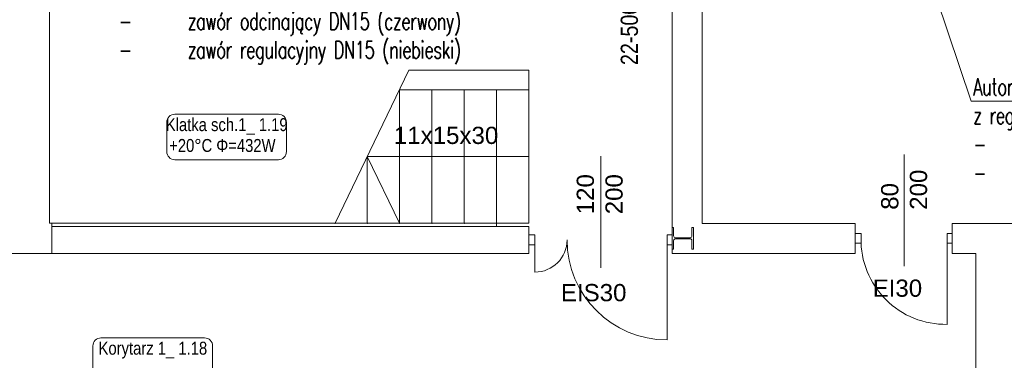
# Model space of a CAD drawing. Header units: millimetres. Extents: x -2390 to 43572, y -15084 to -12114.
# Tile 32 of 52: x 25419 to 26333, y -13524 to -13208. Entities that reach past the tile are written whole.
import ezdxf
from ezdxf import colors
from ezdxf.entities.mleader import LeaderData, LeaderLine
from ezdxf.enums import TextEntityAlignment as Align
from ezdxf.math import Vec2, Vec3

# ---------------------------------------------------------------- set-up
doc = ezdxf.new("R2010")
doc.units = ezdxf.units.MM
for name, color, linetype, lineweight in [('@ opis C..O.', 7, 'Continuous', 18), ('IS-Grzejnik_etykieta', 7, 'Continuous', 5), ('opisy', 5, 'Continuous', 5), ('stolarka', 3, 'Continuous', 9), ('ściany nośne', 1, 'Continuous', 25)]:
    doc.layers.add(name, color=color, linetype=linetype, lineweight=lineweight)
doc.layers.add('IS-Room (Automatic)', color=7, linetype='Continuous', lineweight=5, true_color=0x000000)
doc.styles.add('Arial_Narrow_____', font='ARIALN.TTF')
doc.styles.add('ROMANS', font='romans.shx', dxfattribs={"height": 1})
doc.styles.get("Standard").update_dxf_attribs({"font": 'arial.ttf'})

# ---------------------------------------------------------------- blocks, each defined once
blk = doc.blocks.new('_None')

msp = doc.modelspace()

# ---------------------------------------------------------------- linework, layer by layer
at = {"layer": 'IS-Room (Automatic)'}
for points in [[(25562.96, -13338.03), (25659.14, -13338.03, 0.414214), (25666.64, -13330.53), (25666.64, -13303.36, 0.414214), (25659.14, -13295.86), (25562.96, -13295.86, 0.414214), (25555.46, -13303.36), (25555.46, -13330.53, 0.414214)], [(25494.41, -13545.73), (25590.6, -13545.73, 0.414214), (25598.1, -13538.23), (25598.1, -13511.06, 0.414214), (25590.6, -13503.56), (25494.41, -13503.56, 0.414214), (25486.91, -13511.06), (25486.91, -13538.23, 0.414214)]]:
    msp.add_lwpolyline(points, format="xyb", close=True, dxfattribs=at)
at = {"layer": 'opisy', "color": 252, "lineweight": 0}
for p, q in [((25780.1, -13254.87), (25711.96, -13397.11)), ((25891.64, -13335.11), (25741.66, -13335.11)), ((25741.66, -13335.11), (25771.66, -13397.11)), ((25958.66, -13438.49), (25958.66, -13334.78)), ((26240.15, -13436.99), (26240.15, -13333.28)), ((26024.65, -13421.05), (26024.65, -13401.05)), ((26024.65, -13421.05), (26024.65, -13401.05)), ((26026.15, -13401.05), (26024.65, -13401.05)), ((26026.15, -13408.8), (26026.15, -13401.05)), ((26043.15, -13408.8), (26043.15, -13401.05)), ((26043.15, -13401.05), (26044.65, -13401.05)), ((26044.65, -13401.05), (26044.65, -13421.05)), ((26044.65, -13421.05), (26044.65, -13401.05)), ((26020.16, -13407.99), (26024.66, -13407.99)), ((26020.16, -13416.99), (26020.16, -13407.99)), ((26027.95, -13410.6), (26041.35, -13410.6)), ((26027.95, -13411.5), (26041.35, -13411.5)), ((26020.16, -13416.99), (26024.66, -13416.99)), ((26026.15, -13413.3), (26026.15, -13421.05)), ((26043.15, -13413.3), (26043.15, -13421.05))]:
    msp.add_line(p, q, dxfattribs=at)
for centre, start, end in [((26027.95, -13408.8), 180, 270), ((26027.95, -13413.3), 90, 180), ((26041.35, -13408.8), 270, 0), ((26041.35, -13413.3), 0, 90)]:
    msp.add_arc(centre, 1.8, start, end, dxfattribs=at)
at = {"layer": 'stolarka', "color": 252, "lineweight": 0}
for p, q in [((25897.16, -13407.99), (25891.66, -13407.99)), ((25897.16, -13416.99), (25897.16, -13407.99)), ((26200.15, -13406.49), (26194.65, -13406.49)), ((26200.15, -13415.49), (26200.15, -13406.49)), ((26280.15, -13406.49), (26284.65, -13406.49)), ((26280.15, -13415.49), (26280.15, -13406.49)), ((26280.15, -13410.99), (26280.15, -13490.99)), ((25897.16, -13416.99), (25891.66, -13416.99)), ((25897.16, -13412.5), (25897.16, -13442.5)), ((26020.16, -13412.49), (26020.16, -13505.49)), ((26200.15, -13415.49), (26194.65, -13415.49)), ((26280.15, -13415.49), (26284.65, -13415.49)), ((26024.65, -13421.05), (26026.15, -13421.05)), ((26044.65, -13421.05), (26043.15, -13421.05))]:
    msp.add_line(p, q, dxfattribs=at)
msp.add_lwpolyline([(26280.15, -13490.99, -0.425735), (26200.15, -13410.99)], format="xyb", dxfattribs=at)
for centre, radius, start, end in [((25897.16, -13412.5), 30, 270, 0), ((26020.16, -13412.49), 92.99, 180.00311, 270)]:
    msp.add_arc(centre, radius, start, end, dxfattribs=at)
at = {"layer": 'ściany nośne', "color": 252, "lineweight": 0}
for p, q in [((26024.65, -12964.16), (26024.65, -13397.11)), ((26052.65, -13012.16), (26052.65, -13397.16)), ((25446.66, -13397.11), (25446.66, -13126.11)), ((25891.64, -13254.87), (25780.1, -13254.87)), ((25891.64, -13254.87), (25891.63, -13273.11)), ((25771.66, -13273.11), (25771.36, -13273.11)), ((25891.64, -13273.11), (25771.66, -13273.11)), ((25771.66, -13397.11), (25771.66, -13273.11)), ((25801.66, -13397.11), (25801.66, -13273.11)), ((25831.66, -13397.11), (25831.66, -13273.11)), ((25861.66, -13397.11), (25861.66, -13273.11)), ((25891.63, -13273.11), (25891.66, -13397.11)), ((25741.66, -13397.11), (25741.66, -13335.11)), ((25448.66, -13397.11), (25446.66, -13397.11)), ((25448.66, -13397.11), (25448.66, -13425.17)), ((25711.66, -13397.11), (25448.66, -13397.11)), ((25448.66, -13397.11), (25448.66, -13400.11)), ((25861.66, -13400.11), (25448.66, -13400.11)), ((25448.66, -13400.11), (25861.66, -13400.11)), ((25448.66, -13425.17), (25448.66, -13400.11)), ((25448.66, -13400.11), (25891.66, -13400.11)), ((25711.66, -13397.11), (25891.66, -13397.11)), ((25861.66, -13400.11), (25861.66, -13397.11)), ((25861.66, -13400.11), (25861.66, -13397.11)), ((25891.66, -13400.11), (25891.66, -13425.17)), ((26024.65, -13397.11), (26024.66, -13425.16)), ((26024.65, -13397.16), (26024.65, -13425.16)), ((26194.65, -13397.16), (26052.65, -13397.16)), ((26194.65, -13397.16), (26194.65, -13425.16)), ((26351.65, -13397.16), (26284.65, -13397.16)), ((26284.65, -13397.16), (26284.65, -13425.16)), ((25448.66, -13425.17), (25240.65, -13425.16)), ((25891.66, -13425.17), (25448.66, -13425.17)), ((26024.65, -13425.16), (26194.65, -13425.14)), ((26284.65, -13425.13), (26306.65, -13425.16)), ((26306.65, -13725.16), (26306.65, -13425.16))]:
    msp.add_line(p, q, dxfattribs=at)
for p in [(25711.66, -13397.11), (25741.66, -13397.11), (25771.66, -13397.11), (25801.66, -13397.11), (25831.66, -13397.11), (25861.66, -13397.11)]:
    msp.add_point(p, dxfattribs=at)

# ---------------------------------------------------------------- texts
at = {"layer": 'IS-Grzejnik_etykieta', "lineweight": 0, "insert": (25976.98, -13250.14), "char_height": 16, "attachment_point": 1, "rotation": 90, "bg_fill": 2}
msp.add_mtext_dynamic_manual_height_columns('{\\fArial Narrow|b0|i0|c238|p34;22-500x600}', width=61.0819, gutter_width=299.56, heights=[0], dxfattribs=at)
at = {"layer": 'IS-Room (Automatic)', "style": 'Arial_Narrow_____'}
for s, p in [('Klatka sch.1_ 1.19', (25611.13, -13315.06)), ('Korytarz 1_ 1.18', (25542.58, -13522.76))]:
    msp.add_text(s, height=12, dxfattribs=at).set_placement(p, align=Align.BOTTOM_CENTER)
msp.add_text('+20°C', height=12, dxfattribs=at).set_placement((25597.7, -13318.81), align=Align.TOP_RIGHT)
msp.add_text('Φ=432W', height=12, dxfattribs=at).set_placement((25601.45, -13318.81), align=Align.TOP_LEFT)
at = {"layer": 'opisy', "color": 252, "lineweight": 0, "char_height": 16, "width": 104.9128, "attachment_point": 1}
for s, insert in [('11x15x30', (25766.37, -13307.43)), ('EIS30', (25921.44, -13453.53)), ('EI30', (26210.9, -13449.37))]:
    msp.add_mtext(s, dxfattribs=dict(at, insert=insert))
at = {"layer": 'opisy', "color": 252, "lineweight": 0, "char_height": 16, "attachment_point": 1, "rotation": 90}
for s, insert, width in [('120\\P200', (25936.11, -13388.74), 6.6981), ('80\\P200', (26218.76, -13384.57), 104.9128)]:
    msp.add_mtext(s, dxfattribs=dict(at, insert=insert, width=width))

# ---------------------------------------------------------------- leaders
at = {"layer": '@ opis C..O.'}
ml = msp.add_multileader_mtext('Standard', dxfattribs=at)
ml.set_content('{\\Fsimplex|c238;\\W0.7;\\T0.95;Automatyczny regulator różnicy ciśnień \\Pz regulatorem membranowym \\P\\pxi-2,l2,t4;\\A1;-^Izawór odcinający DN15\\A0; (czerwony) \\P-^Izawór regulacyjny \\A1;DN15\\A0; (niebieski\\A1;)}', color=256, style='ROMANS')
ml.set_leader_properties(color=256, linetype='ByLayer', lineweight=5)
ml.set_arrow_properties(name='NONE')
ml.build(insert=Vec2(0, 0))
ml.multileader.update_dxf_attribs({"text_left_attachment_type": 6, "text_right_attachment_type": 6, "dogleg_length": 0, "arrow_head_size": 0})
ctx = ml.context
ctx.base_point, ctx.char_height, ctx.arrow_head_size, ctx.plane_origin = Vec3(25508.99, -13169.29), 16, 0, Vec3(26742.02, -13726.38)
ctx.left_attachment, ctx.right_attachment = 6, 6
notes = []
notes.append((ctx, [(1, (1, 1, 0), (25832.99, -13169.29), (-1, 0), 0, [(0, [(25948.51, -12921.01)], 0, [])])]))
ctx.mtext.insert, ctx.mtext.width, ctx.mtext.line_spacing_style, ctx.mtext.flow_direction = Vec3(25510.99, -13147.95), 335.7149, 2, 5
ml = msp.add_multileader_mtext('Standard', dxfattribs=at)
ml.set_content('{\\Fsimplex|c238;\\W0.7;\\T0.95;Automatyczny regulator różnicy ciśnień \\Pz regulatorem membranowym \\P\\pxi-2,l2,t4;\\A1;-^Izawór odcinający DN15\\A0; (czerwony) \\P-^Izawór regulacyjny \\A1;DN15\\A0; (niebieski\\A1;)}', color=256, style='ROMANS')
ml.set_leader_properties(color=256, linetype='ByLayer', lineweight=5)
ml.set_arrow_properties(name='NONE')
ml.build(insert=Vec2(0, 0))
ml.multileader.update_dxf_attribs({"text_left_attachment_type": 6, "text_right_attachment_type": 6, "dogleg_length": 0, "arrow_head_size": 0})
ctx = ml.context
ctx.base_point, ctx.char_height, ctx.arrow_head_size, ctx.plane_origin = Vec3(26302.35, -13283.65), 16, 0, Vec3(27587.1, -13840.74)
ctx.left_attachment, ctx.right_attachment = 6, 6
notes.append((ctx, [(0, (1, 1, 0), (26302.35, -13283.65), (1, 0), 0, [(0, [(26180.45, -12918.67)], 0, [])])]))
ctx.mtext.insert, ctx.mtext.width, ctx.mtext.line_spacing_style, ctx.mtext.flow_direction = Vec3(26304.35, -13262.31), 335.7149, 2, 5
ml = msp.add_multileader_mtext('Standard', dxfattribs=at)
ml.set_content('{\\Fsimplex|c238;\\W0.7;\\T0.95;Automatyczny regulator różnicy ciśnień \\Pz regulatorem membranowym \\P\\pxi-2,l2,t4;\\A1;-^Izawór odcinający DN15\\A0; (czerwony) \\P-^Izawór regulacyjny \\A1;DN15\\A0; (niebieski\\A1;)}', color=256, style='ROMANS')
ml.set_leader_properties(color=256, linetype='ByLayer', lineweight=5)
ml.set_arrow_properties(name='NONE')
ml.build(insert=Vec2(0, 0))
ml.multileader.update_dxf_attribs({"text_left_attachment_type": 6, "text_right_attachment_type": 6, "dogleg_length": 0, "arrow_head_size": 0})
ctx = ml.context
ctx.base_point, ctx.char_height, ctx.arrow_head_size, ctx.plane_origin = Vec3(26341.16, -13169.28), 16, 0, Vec3(27625.92, -13726.38)
ctx.left_attachment, ctx.right_attachment = 6, 6
notes.append((ctx, [(1, (1, 1, 0), (26665.16, -13169.28), (-1, 0), 0, [(0, [(26790.05, -12921.01)], 0, [])])]))
ctx.mtext.insert, ctx.mtext.width, ctx.mtext.line_spacing_style, ctx.mtext.flow_direction = Vec3(26343.16, -13147.95), 335.7149, 2, 5
for ctx, leaders in notes:
    for number, flags, end, landing, length, lines in leaders:
        leader = LeaderData()
        leader.index, (leader.has_last_leader_line, leader.has_dogleg_vector, leader.attachment_direction) = number, flags
        leader.last_leader_point, leader.dogleg_vector, leader.dogleg_length = Vec3(end), Vec3(landing), length
        for number, points, colour, breaks in lines:
            line = LeaderLine()
            line.index, line.vertices, line.color, line.breaks = number, Vec3.list(points), colors.encode_raw_color(colour), breaks
            leader.lines.append(line)
        ctx.leaders.append(leader)

doc.saveas('drawing.dxf')
